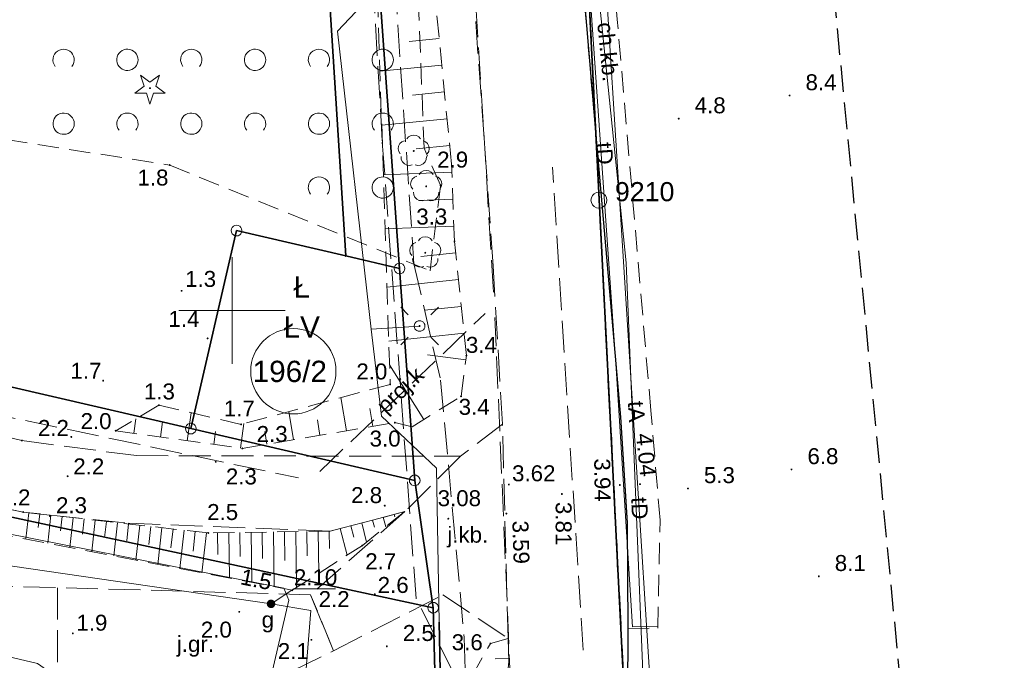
# Model space of a CAD drawing. Extents: x 5461355 to 5464904, y 5969481 to 5972975.
# Tile 14 of 40: x 5462440 to 5462486, y 5972084 to 5972114. Entities that reach past the tile are written whole.
import ezdxf
from ezdxf.enums import TextEntityAlignment as Align

# ---------------------------------------------------------------- set-up
doc = ezdxf.new("R2010")
doc.units = 0
for name, pattern in [('L_0_05', [1.75, 1.25, -0.5]), ('PRZER1-1', [1, 0.5, -0.5]), ('PRZER2-1', [1.5, 1, -0.5]), ('PRZER3-1', [2, 1.5, -0.5]), ('PRZER3-2', [2.5, 1.5, -1])]:
    doc.linetypes.add(name, pattern=pattern)
doc.layers.get('0').update_dxf_attribs({"linetype": 'CONTINUOUS'})
for name, color, linetype, lineweight in [('GEPPGD', 7, 'CONTINUOUS', 18), ('GESDZI', 7, 'CONTINUOUS', 18), ('GESDZI_O', 7, 'CONTINUOUS', 18), ('GESJOB', 7, 'CONTINUOUS', 35), ('GSLKRW', 7, 'CONTINUOUS', 25), ('GSPPPK', 7, 'CONTINUOUS', 18), ('GSPPPK_O', 7, 'CONTINUOUS', 18), ('GSPWPN', 7, 'CONTINUOUS', 13), ('GSPWPN_O', 7, 'CONTINUOUS', 13), ('GSPWPS', 7, 'CONTINUOUS', 13), ('GSPWPS_O', 7, 'CONTINUOUS', 13), ('GSSKOA', 7, 'CONTINUOUS', 18), ('GSSKOA_O', 7, 'CONTINUOUS', 18), ('GSSKOD', 7, 'CONTINUOUS', 18), ('GSSKOD_O', 7, 'CONTINUOUS', 18), ('GSSZAD', 7, 'CONTINUOUS', 18), ('GSSZSN', 7, 'CONTINUOUS', 18), ('GULLOB', 7, 'CONTINUOUS', 35), ('GUPELA', 7, 'CONTINUOUS', 18), ('GUPPRZ_O', 7, 'CONTINUOUS', 18), ('KRZYZE_2000', 230, 'CONTINUOUS', 18), ('ZAKRES', 3, 'L_0_05', 18)]:
    doc.layers.add(name, color=color, linetype=linetype, lineweight=lineweight)
for name, color, linetype, lineweight, true_color in [('GESKKL', 7, 'CONTINUOUS', 18, 0x24bc24), ('GESKKL_O', 7, 'CONTINUOUS', 18, 0x24bc24), ('GESUZY', 7, 'CONTINUOUS', 18, 0x008000), ('GESUZY_O', 7, 'CONTINUOUS', 18, 0x008000), ('GSPRDI', 7, 'CONTINUOUS', 18, 0x008000), ('GSPRDL', 7, 'CONTINUOUS', 18, 0x008000), ('GULEPR', 1, 'CONTINUOUS', 18, 0xff0000), ('GULGPR', 7, 'CONTINUOUS', 18, 0xbfbf00), ('GULKPR', 7, 'CONTINUOUS', 18, 0x803300), ('GULKPR_O', 7, 'CONTINUOUS', 18, 0x803300), ('GULTPR', 7, 'CONTINUOUS', 18, 0xff9100), ('GULTPR_O', 7, 'CONTINUOUS', 18, 0xff9100), ('GULWPR', 5, 'CONTINUOUS', 18, 0x0000ff), ('GUPGZA', 7, 'CONTINUOUS', 18, 0xbfbf00), ('GUPGZA_O', 7, 'CONTINUOUS', 18, 0xbfbf00)]:
    doc.layers.add(name, color=color, linetype=linetype, lineweight=lineweight, true_color=true_color)
doc.styles.add('Arial', font='arial.ttf')

# ---------------------------------------------------------------- blocks, each defined once
blk = doc.blocks.new('GSPPPK1')
at = {"color": 0}
blk.add_lwpolyline([(0, 0.875), (0, 0.375)], dxfattribs=at)
blk.add_lwpolyline([(0, 0.375), (0.115881, 0.356646), (0.220419, 0.303381), (0.303381, 0.220419), (0.356646, 0.115881), (0.375, 0), (0.356646, -0.115881), (0.303381, -0.220419), (0.220419, -0.303381), (0.115881, -0.356646), (0, -0.375), (-0.115881, -0.356646), (-0.220419, -0.303381), (-0.303381, -0.220419), (-0.356646, -0.115881), (-0.375, 0), (-0.356646, 0.115881), (-0.303381, 0.220419), (-0.220419, 0.303381), (-0.115881, 0.356646)], close=True, dxfattribs=at)
blk = doc.blocks.new('GEPPGD1_2')
blk.add_hatch(color=0).paths.add_polyline_path([(0, -0.045), (0.013906, -0.042798), (0.02645, -0.036406), (0.036406, -0.02645), (0.042798, -0.013906), (0.045, 0), (0.042798, 0.013906), (0.036406, 0.02645), (0.02645, 0.036406), (0.013906, 0.042798), (0, 0.045), (-0.013906, 0.042798), (-0.02645, 0.036406), (-0.036406, 0.02645), (-0.042798, 0.013906), (-0.045, 0), (-0.042798, -0.013906), (-0.036406, -0.02645), (-0.02645, -0.036406), (-0.013906, -0.042798)])
blk = doc.blocks.new('GSPRDL1')
blk.add_hatch(color=0).paths.add_polyline_path([(0, -0.045), (0.013906, -0.042798), (0.02645, -0.036406), (0.036406, -0.02645), (0.042798, -0.013906), (0.045, 0), (0.042798, 0.013906), (0.036406, 0.02645), (0.02645, 0.036406), (0.013906, 0.042798), (0, 0.045), (-0.013906, 0.042798), (-0.02645, 0.036406), (-0.036406, 0.02645), (-0.042798, 0.013906), (-0.045, 0), (-0.042798, -0.013906), (-0.036406, -0.02645), (-0.02645, -0.036406), (-0.013906, -0.042798)])
at = {"color": 0}
for points in [[(-0.635969, -0.134326), (-0.70458, -0.024001), (-0.731429, 0.103115), (-0.713292, 0.231763), (-0.652348, 0.346501), (-0.55591, 0.433559), (-0.435555, 0.482485)], [(-0.324277, 0.563333), (-0.240553, 0.662679), (-0.127956, 0.727494), (0, 0.75), (0.127956, 0.727494), (0.240553, 0.662679), (0.324277, 0.563333)], [(0.435555, 0.482485), (0.55591, 0.433559), (0.652348, 0.346501), (0.713292, 0.231763), (0.731429, 0.103115), (0.70458, -0.024001), (0.635969, -0.134326)], [(-0.068773, -0.646351), (-0.194901, -0.677512), (-0.324092, -0.663766), (-0.440839, -0.606763), (-0.531129, -0.513345), (-0.584125, -0.394725), (-0.593465, -0.265141)], [(0.593465, -0.265141), (0.584125, -0.394725), (0.531129, -0.513345), (0.440839, -0.606763), (0.324092, -0.663766), (0.194901, -0.677512), (0.068773, -0.646351)]]:
    blk.add_lwpolyline(points, dxfattribs=at)
blk = doc.blocks.new('GSPWPN1')
blk.add_hatch(color=0).paths.add_polyline_path([(-0.045, 0), (-0.043, -0.012), (-0.039, -0.022), (-0.032, -0.032), (-0.022, -0.039), (-0.012, -0.043), (0, -0.045), (0.012, -0.043), (0.022, -0.039), (0.032, -0.032), (0.039, -0.022), (0.043, -0.012), (0.045, 0), (0.043, 0.012), (0.039, 0.022), (0.032, 0.032), (0.022, 0.039), (0.012, 0.043), (0, 0.045), (-0.012, 0.043), (-0.022, 0.039), (-0.032, 0.032), (-0.039, 0.022), (-0.043, 0.012)])
blk = doc.blocks.new('GSPWPS1')
blk.add_hatch(color=0).paths.add_polyline_path([(-0.045, 0), (-0.043467, -0.011647), (-0.038971, -0.0225), (-0.03182, -0.03182), (-0.0225, -0.038971), (-0.011647, -0.043467), (0, -0.045), (0.011647, -0.043467), (0.0225, -0.038971), (0.03182, -0.03182), (0.038971, -0.0225), (0.043467, -0.011647), (0.045, 0), (0.043467, 0.011647), (0.038971, 0.0225), (0.03182, 0.03182), (0.0225, 0.038971), (0.011647, 0.043467), (0, 0.045), (-0.011647, 0.043467), (-0.0225, 0.038971), (-0.03182, 0.03182), (-0.038971, 0.0225), (-0.043467, 0.011647)])
blk = doc.blocks.new('GUPGZA1')
blk.add_hatch(color=0).paths.add_polyline_path([(-0.2, 0), (-0.193185, -0.051764), (-0.173205, -0.1), (-0.141421, -0.141421), (-0.1, -0.173205), (-0.051764, -0.193185), (0, -0.2), (0.051764, -0.193185), (0.1, -0.173205), (0.141421, -0.141421), (0.173205, -0.1), (0.193185, -0.051764), (0.2, 0), (0.193185, 0.051764), (0.173205, 0.1), (0.141421, 0.141421), (0.1, 0.173205), (0.051764, 0.193185), (0, 0.2), (-0.051764, 0.193185), (-0.1, 0.173205), (-0.141421, 0.141421), (-0.173205, 0.1), (-0.193185, 0.051764)])
blk = doc.blocks.new('GEPPGD1_1')
at = {"color": 0}
blk.add_lwpolyline([(0, 0.25), (0.077254, 0.237764), (0.146946, 0.202254), (0.202254, 0.146946), (0.237764, 0.077254), (0.25, 0), (0.237764, -0.077254), (0.202254, -0.146946), (0.146946, -0.202254), (0.077254, -0.237764), (0, -0.25), (-0.077254, -0.237764), (-0.146946, -0.202254), (-0.202254, -0.146946), (-0.237764, -0.077254), (-0.25, 0), (-0.237764, 0.077254), (-0.202254, 0.146946), (-0.146946, 0.202254), (-0.077254, 0.237764)], close=True, dxfattribs=at)
blk = doc.blocks.new('GSPRDI1')
blk.add_hatch(color=0).paths.add_polyline_path([(0, -0.045), (0.013906, -0.042798), (0.02645, -0.036406), (0.036406, -0.02645), (0.042798, -0.013906), (0.045, 0), (0.042798, 0.013906), (0.036406, 0.02645), (0.02645, 0.036406), (0.013906, 0.042798), (0, 0.045), (-0.013906, 0.042798), (-0.02645, 0.036406), (-0.036406, 0.02645), (-0.042798, 0.013906), (-0.045, 0), (-0.042798, -0.013906), (-0.036406, -0.02645), (-0.02645, -0.036406), (-0.013906, -0.042798)])
at = {"color": 0}
blk.add_lwpolyline([(0.272471, 0.088531), (0.713338, -0.231778), (0.168396, -0.231778), (0, -0.750048), (-0.168396, -0.231778), (-0.713338, -0.231778), (-0.272471, 0.088531), (-0.440867, 0.606801), (0, 0.286493), (0.440867, 0.606801)], close=True, dxfattribs=at)
blk = doc.blocks.new('GUPELA1')
at = {"color": 0}
blk.add_lwpolyline([(0, 0.25), (0.064705, 0.241481), (0.125, 0.216506), (0.176777, 0.176777), (0.216506, 0.125), (0.241481, 0.064705), (0.25, 0), (0.241481, -0.064705), (0.216506, -0.125), (0.176777, -0.176777), (0.125, -0.216506), (0.064705, -0.241481), (0, -0.25), (-0.064705, -0.241481), (-0.125, -0.216506), (-0.176777, -0.176777), (-0.216506, -0.125), (-0.241481, -0.064705), (-0.25, 0), (-0.241481, 0.064705), (-0.216506, 0.125), (-0.176777, 0.176777), (-0.125, 0.216506), (-0.064705, 0.241481)], close=True, dxfattribs=at)
blk = doc.blocks.new('GUPELA2')
blk.add_hatch(color=0).paths.add_polyline_path([(-0.001087, 0.044987), (0.011881, 0.043403), (0.021281, 0.03965), (0.030065, 0.033482), (0.038133, 0.023893), (0.043117, 0.012881), (0.044986, 0.001113), (0.044323, -0.007777), (0.040557, -0.019497), (0.033417, -0.030138), (0.024849, -0.037517), (0.013788, -0.042836), (0.002013, -0.044955), (-0.00982, -0.043916), (-0.020466, -0.040077), (-0.029541, -0.033946), (-0.036867, -0.025804), (-0.04187, -0.01649), (-0.04461, -0.005909), (-0.044532, 0.006476), (-0.041285, 0.017903), (-0.034764, 0.028574), (-0.024479, 0.03776), (-0.013449, 0.042943)])
at = {"color": 0}
for points in [[(-0.883883, 0.883883), (-0.53033, 0.53033)], [(0.883883, 0.883883), (0.53033, 0.53033)], [(-0.883883, -0.883883), (-0.53033, -0.53033)], [(0.883883, -0.883883), (0.53033, -0.53033)]]:
    blk.add_lwpolyline(points, dxfattribs=at)
blk = doc.blocks.new('GSSZAD1')
at = {"color": 0}
blk.add_lwpolyline([(0.5, 0), (0.490964, 0.094626), (0.464184, 0.185831), (0.420627, 0.27032), (0.361867, 0.34504), (0.290028, 0.407288), (0.207708, 0.454816), (0.117879, 0.485906), (0.023791, 0.499434), (-0.071157, 0.494911), (-0.163534, 0.4725), (-0.25, 0.433013), (-0.32743, 0.377875), (-0.393027, 0.309079), (-0.444418, 0.229113), (-0.479746, 0.140866), (-0.497736, 0.047528), (-0.497736, -0.047528), (-0.479746, -0.140866), (-0.444418, -0.229113), (-0.393027, -0.309079), (-0.32743, -0.377875), (-0.25, -0.433013), (-0.163534, -0.4725), (-0.071157, -0.494911), (0.023791, -0.499434), (0.117879, -0.485906), (0.207708, -0.454816), (0.290028, -0.407288), (0.361867, -0.34504), (0.420627, -0.27032), (0.464184, -0.185831), (0.490964, -0.094626)], close=True, dxfattribs=at)
blk = doc.blocks.new('GSSZAD2')
at = {"color": 0}
blk.add_lwpolyline([(-0.390312, -0.3125), (-0.445567, -0.226869), (-0.482312, -0.131814), (-0.49902, -0.031282), (-0.494998, 0.070549), (-0.470412, 0.169449), (-0.426283, 0.26131), (-0.364446, 0.342315), (-0.287468, 0.409099), (-0.198548, 0.458889), (-0.10138, 0.489614), (0, 0.5), (0.10138, 0.489614), (0.198548, 0.458889), (0.287468, 0.409099), (0.364446, 0.342315), (0.426283, 0.26131), (0.470412, 0.169449), (0.494998, 0.070549), (0.49902, -0.031282), (0.482312, -0.131814), (0.445567, -0.226869), (0.390312, -0.3125)], dxfattribs=at)

msp = doc.modelspace()

# ---------------------------------------------------------------- linework, layer by layer
at = {"layer": 'GESDZI', "color": 84, "linetype": 'Continuous', "lineweight": 35, "elevation": 10.22}
for points in [[(5462552.44, 5972302.79), (5462514.49, 5972273.68), (5462499.09, 5972259.82), (5462484.81, 5972241.37), (5462479.23, 5972234.17), (5462464.73, 5972209.82), (5462457.45, 5972184.44), (5462453.87, 5972157.77), (5462457.87, 5972101.97), (5462458.58, 5972092.02), (5462459.45, 5972086.04), (5462459.72, 5972075.93), (5462424.23, 5971963.77), (5462421.07, 5971953.77), (5462377.38, 5971905.1), (5462396.95, 5971904.43), (5462424.66, 5971940.41), (5462468.85, 5972073.61), (5462464.9, 5972151.67), (5462472.7, 5972196.07), (5462523.12, 5972259.37), (5462564.43, 5972288.11), (5462603.85, 5972292.22)], [(5462880.58, 5971864.41), (5462868.07, 5971903.66), (5462716.09, 5971917.91), (5462701.65, 5971919.26), (5462699.25, 5971919.55), (5462696.65, 5971919.73), (5462678.14, 5971921.53), (5462658.22, 5971923.38), (5462639.31, 5971925.14), (5462580.4, 5971930.64), (5462580.99, 5971970.63), (5462581.26, 5971988.63), (5462581.38, 5971996.63), (5462581.71, 5972019.24), (5462579.02, 5972070.41), (5462569.44, 5972241.64), (5462569.03, 5972275.5), (5462523.12, 5972259.37), (5462472.7, 5972196.07), (5462464.9, 5972151.67), (5462468.85, 5972073.61), (5462424.66, 5971940.41), (5462396.95, 5971904.43), (5462373.23, 5971712.32)]]:
    msp.add_lwpolyline(points, dxfattribs=at)
for points in [[(5462464.99, 5972231.39), (5462471.3, 5972227.41), (5462462.69, 5972210.08), (5462459.04, 5972200.82), (5462456.12, 5972191.3), (5462453.89, 5972181.3), (5462452.51, 5972171.14), (5462452.01, 5972160.32), (5462452.32, 5972150.13), (5462455.34, 5972102.56), (5462457.87, 5972101.97), (5462453.87, 5972157.77), (5462457.45, 5972184.44), (5462464.73, 5972209.82), (5462479.23, 5972234.17)], [(5462464.99, 5972231.39), (5462432.19, 5972224.99), (5462427.17, 5972199.15), (5462410.43, 5972168), (5462406.62, 5972160.9), (5462385.18, 5972097.94), (5462407.14, 5972103.91), (5462448.06, 5972094.45), (5462450.21, 5972103.75), (5462455.34, 5972102.56), (5462452.32, 5972150.13), (5462452.01, 5972160.32), (5462452.51, 5972171.14), (5462453.89, 5972181.3), (5462456.12, 5972191.3), (5462459.04, 5972200.82), (5462462.69, 5972210.08), (5462471.3, 5972227.41)], [(5462303.28, 5972123.26), (5462266.32, 5972135.66), (5462259.51, 5972137.76), (5462216.77, 5972150.92), (5462216.38, 5972148.42), (5462215.94, 5972145.66), (5462384.29, 5972091.36), (5462396.55, 5972094.77), (5462406.22, 5972097.48), (5462459.45, 5972086.04), (5462458.58, 5972092.02), (5462448.06, 5972094.45), (5462407.14, 5972103.91), (5462385.18, 5972097.94), (5462370.4, 5972101.86), (5462351.08, 5972106.99), (5462327.54, 5972115)], [(5462448.06, 5972094.45), (5462458.58, 5972092.02), (5462457.87, 5972101.97), (5462455.34, 5972102.56), (5462450.21, 5972103.75)], [(5462408.64, 5971941.45), (5462391.49, 5971924.46), (5462372.95, 5971927.1), (5462372.73, 5971927.18), (5462376.59, 5971963.95), (5462384.76, 5972022.39), (5462386.94, 5972024.7), (5462387.65, 5972027.92), (5462406.22, 5972097.48), (5462459.45, 5972086.04), (5462459.72, 5972075.93), (5462424.23, 5971963.77), (5462419.1, 5971954.48)]]:
    msp.add_lwpolyline(points, close=True, dxfattribs=at)
at = {"layer": 'GESDZI_O', "color": 84, "linetype": 'Continuous', "lineweight": 0}
msp.add_circle((5462452.878, 5972097.145), 2.003, dxfattribs=at)
at = {"layer": 'GESJOB', "color": 252, "linetype": 'PRZER3-2', "lineweight": 35}
msp.add_lwpolyline([(5462639.31, 5971925.14), (5462580.4, 5971930.64), (5462580.99, 5971970.63), (5462581.26, 5971988.63), (5462581.38, 5971996.63), (5462581.71, 5972019.24), (5462579.02, 5972070.41), (5462569.44, 5972241.64), (5462569.03, 5972275.5), (5462523.12, 5972259.37), (5462472.7, 5972196.07), (5462464.9, 5972151.67), (5462468.85, 5972073.61), (5462424.66, 5971940.41), (5462396.95, 5971904.43), (5462377.38, 5971905.1), (5462365.9, 5971909.32), (5462357.69, 5971912.33), (5462357.51, 5971912.55), (5462260.21, 5971948.8), (5462223.9, 5971961.75), (5462200.87, 5971970.54), (5461925.3, 5971896.94)], dxfattribs=at)
msp.add_lwpolyline([(5462639.31, 5971925.14), (5462580.4, 5971930.64), (5462580.99, 5971970.63), (5462581.26, 5971988.63), (5462581.38, 5971996.63), (5462581.71, 5972019.24), (5462579.02, 5972070.41), (5462569.44, 5972241.64), (5462569.03, 5972275.5), (5462523.12, 5972259.37), (5462472.7, 5972196.07), (5462464.9, 5972151.67), (5462468.85, 5972073.61), (5462424.66, 5971940.41), (5462396.95, 5971904.43), (5462377.38, 5971905.1), (5462365.9, 5971909.32), (5462357.69, 5971912.33), (5462357.51, 5971912.55), (5462260.21, 5971948.8), (5462223.9, 5971961.75), (5462200.87, 5971970.54), (5461925.3, 5971896.94)], dxfattribs=at)
at = {"layer": 'GESKKL', "color": 252, "linetype": 'PRZER3-1', "lineweight": 18}
for points in [[(5462442.57, 5972180.36), (5462439.37, 5972171.46), (5462420.949, 5972100.717), (5462458.58, 5972092.02), (5462457.87, 5972101.97), (5462455.34, 5972102.56), (5462452.32, 5972150.13), (5462452.01, 5972160.32), (5462452.51, 5972171.14), (5462453.786, 5972180.532)], [(5462416.13, 5972003.44), (5462440.58, 5972081.66), (5462449.05, 5972079.02), (5462454.57, 5972077.19), (5462459.22, 5972075.69), (5462459.606, 5972075.568), (5462459.72, 5972075.93), (5462459.45, 5972086.04), (5462411.29, 5972096.39), (5462406.1, 5972074.48), (5462394.361, 5972030.01), (5462400.905, 5972029.088), (5462397.449, 5972007.541)]]:
    msp.add_lwpolyline(points, close=True, dxfattribs=at)
at = {"layer": 'GESUZY', "color": 252, "linetype": 'PRZER1-1', "lineweight": 18}
for points in [[(5462552.44, 5972302.79), (5462514.49, 5972273.68), (5462499.09, 5972259.82), (5462484.81, 5972241.37), (5462479.23, 5972234.17), (5462464.73, 5972209.82), (5462457.45, 5972184.44), (5462453.87, 5972157.77), (5462457.87, 5972101.97), (5462458.58, 5972092.02), (5462459.45, 5972086.04), (5462459.72, 5972075.93), (5462459.606, 5972075.568), (5462421.07, 5971953.77), (5462377.38, 5971905.1), (5462396.95, 5971904.43), (5462424.66, 5971940.41), (5462468.85, 5972073.61), (5462464.9, 5972151.67), (5462472.7, 5972196.07), (5462523.12, 5972259.37), (5462564.43, 5972288.11), (5462603.85, 5972292.22)], [(5462639.31, 5971925.14), (5462580.4, 5971930.64), (5462580.99, 5971970.63), (5462581.26, 5971988.63), (5462581.38, 5971996.63), (5462581.658, 5972015.66), (5462581.71, 5972019.24), (5462579.02, 5972070.41), (5462575.8, 5972127.97), (5462573.873, 5972162.41), (5462571.197, 5972210.24), (5462570.072, 5972230.35), (5462569.44, 5972241.64), (5462569.03, 5972275.5), (5462523.12, 5972259.37), (5462472.7, 5972196.07), (5462464.9, 5972151.67), (5462468.85, 5972073.61), (5462424.66, 5971940.41), (5462396.95, 5971904.43), (5462373.23, 5971712.32)]]:
    msp.add_lwpolyline(points, dxfattribs=at)
for points in [[(5462464.99, 5972231.39), (5462471.3, 5972227.41), (5462462.69, 5972210.08), (5462459.04, 5972200.82), (5462456.12, 5972191.3), (5462453.89, 5972181.3), (5462453.786, 5972180.532), (5462452.51, 5972171.14), (5462452.01, 5972160.32), (5462452.32, 5972150.13), (5462455.34, 5972102.56), (5462457.87, 5972101.97), (5462453.87, 5972157.77), (5462457.45, 5972184.44), (5462464.73, 5972209.82), (5462479.23, 5972234.17)], [(5462442.57, 5972180.36), (5462439.37, 5972171.46), (5462420.949, 5972100.717), (5462458.58, 5972092.02), (5462457.87, 5972101.97), (5462455.34, 5972102.56), (5462452.32, 5972150.13), (5462452.01, 5972160.32), (5462452.51, 5972171.14), (5462453.786, 5972180.532)], [(5462458.58, 5972092.02), (5462420.949, 5972100.717), (5462419.81, 5972100.981), (5462407.14, 5972103.91), (5462385.18, 5972097.94), (5462351.08, 5972106.99), (5462327.54, 5972115), (5462303.28, 5972123.26), (5462266.32, 5972135.66), (5462216.77, 5972150.92), (5462216.38, 5972148.42), (5462215.94, 5972145.66), (5462384.29, 5972091.36), (5462396.55, 5972094.77), (5462406.22, 5972097.48), (5462411.29, 5972096.39), (5462459.45, 5972086.04)], [(5462416.13, 5972003.44), (5462440.58, 5972081.66), (5462449.05, 5972079.02), (5462454.57, 5972077.19), (5462459.22, 5972075.69), (5462459.606, 5972075.568), (5462459.72, 5972075.93), (5462459.45, 5972086.04), (5462411.29, 5972096.39), (5462406.1, 5972074.48), (5462394.361, 5972030.01), (5462400.905, 5972029.088), (5462397.449, 5972007.541)]]:
    msp.add_lwpolyline(points, close=True, dxfattribs=at)
at = {"layer": 'GSLKRW', "color": 252, "linetype": 'Continuous', "lineweight": 25}
for points in [[(5462486.81, 5972229.06), (5462482.96, 5972223.28), (5462480.8, 5972219.89), (5462478.86, 5972216.4), (5462475.4, 5972209.17), (5462472.22, 5972201.73), (5462470.86, 5972198.1), (5462469.1, 5972193.1), (5462467.88, 5972188.52), (5462466.68, 5972183.42), (5462465.41, 5972176.84), (5462464.54, 5972170.6), (5462463.92, 5972163.79), (5462463.79, 5972158.91), (5462463.76, 5972152.82), (5462464.05, 5972146.91), (5462464.76, 5972135.83), (5462466.65, 5972113.39), (5462467.08, 5972108.4)], [(5462467.08, 5972108.4), (5462468.26, 5972094.99), (5462468.57, 5972090.03), (5462468.6, 5972085.06), (5462468.58, 5972081.95), (5462468.47, 5972080.95)]]:
    msp.add_lwpolyline(points, dxfattribs=at)
at = {"layer": 'GSSKOA', "color": 252, "linetype": 'PRZER3-1', "lineweight": 18}
for points in [[(5462449.09, 5972025.91), (5462453.77, 5972041.3), (5462458.09, 5972055.99), (5462460.22, 5972063.59), (5462461.98, 5972072.12), (5462462.46, 5972077.58), (5462463, 5972083.51), (5462462.97, 5972084.6), (5462462.7, 5972094.66), (5462462.27, 5972102.1), (5462461.15, 5972117.73), (5462459.42, 5972135.73), (5462458.48, 5972151.69), (5462458.26, 5972160.84), (5462458.91, 5972169.69), (5462460.4, 5972180.4)], [(5462465.41, 5972176.84), (5462464.54, 5972170.6), (5462463.92, 5972163.79), (5462463.79, 5972158.91), (5462463.76, 5972152.82), (5462464.05, 5972146.91), (5462464.76, 5972135.83), (5462466.65, 5972113.39), (5462467.08, 5972108.4), (5462468.26, 5972094.99), (5462468.57, 5972090.03), (5462468.6, 5972085.06), (5462468.58, 5972081.95), (5462468.47, 5972080.95), (5462467.67, 5972073.38), (5462466.19, 5972065.85), (5462466.02, 5972065.12), (5462430.22, 5971957.16)], [(5462406.05, 5972103.85), (5462437.52, 5972094.51), (5462440.12, 5972093.89), (5462445.5, 5972093.18), (5462460.74, 5972093.15), (5462458.11, 5972090.55)], [(5462407.37, 5972097.5), (5462410.95, 5972098.33), (5462410.13, 5972092.85), (5462411.86, 5972090.21), (5462436.2, 5972087.13), (5462441.793, 5972086.98), (5462441.798, 5972083.17), (5462435.7, 5972083.16)], [(5462458.11, 5972090.55), (5462454.61, 5972089.64), (5462444.96, 5972090.02), (5462440.18, 5972090.53), (5462436.5, 5972091.31), (5462428.22, 5972093.29), (5462419.71, 5972096.24), (5462410.95, 5972098.33)]]:
    msp.add_lwpolyline(points, dxfattribs=at)
for points in [[(5462468.47, 5972080.95), (5462468.58, 5972081.95), (5462468.6, 5972085.06), (5462468.57, 5972090.03), (5462468.26, 5972094.99), (5462467.08, 5972108.4)], [(5462454.76, 5972084.02), (5462459.9, 5972086.64), (5462462.97, 5972084.6), (5462462.7, 5972094.66), (5462460.74, 5972093.15), (5462458.11, 5972090.55), (5462453.69, 5972086.65)], [(5462441.796, 5972083.17), (5462449.25, 5972081.304), (5462454.76, 5972084.02), (5462453.69, 5972086.65), (5462441.789, 5972086.98)]]:
    msp.add_lwpolyline(points, close=True, dxfattribs=at)
at = {"layer": 'GSSKOD', "color": 252, "linetype": 'PRZER2-1', "lineweight": 18}
msp.add_lwpolyline([(5462466.97, 5972176.94), (5462465.81, 5972169.4), (5462465.37, 5972163.98), (5462465.22, 5972158.57), (5462465.21, 5972153.42), (5462464.9, 5972151.67), (5462467.08, 5972108.4), (5462466.65, 5972113.39), (5462464.76, 5972135.83), (5462464.05, 5972146.91), (5462463.76, 5972152.82), (5462463.79, 5972158.91), (5462463.92, 5972163.79), (5462464.54, 5972170.6), (5462465.41, 5972176.84)], dxfattribs=at)
msp.add_lwpolyline([(5462468.6, 5972085.06), (5462470.01, 5972085.08), (5462470.11, 5972090.15), (5462469.68, 5972095.3), (5462468.1, 5972113.66), (5462466.26, 5972135.39), (5462465.46, 5972147), (5462465.21, 5972153.42), (5462464.9, 5972151.67), (5462467.08, 5972108.4), (5462468.26, 5972094.99), (5462468.57, 5972090.03)], close=True, dxfattribs=at)
at = {"layer": 'GSSZAD', "color": 252, "linetype": 'PRZER2-1', "lineweight": 18}
msp.add_lwpolyline([(5462457.068, 5972145.976), (5462456.663, 5972158.117), (5462458.551, 5972180.874), (5462461.826, 5972196.045), (5462470.007, 5972215.604), (5462467.216, 5972221.115), (5462442.851, 5972195.417), (5462426.361, 5972163.844), (5462420.603, 5972145.229), (5462414.153, 5972107.869), (5462429.004, 5972109.634), (5462447.067, 5972106.831), (5462459.302, 5972101.863), (5462459.793, 5972105.878), (5462459.021, 5972107.622), (5462458.667, 5972116.741), (5462458.285, 5972128.025)], close=True, dxfattribs=at)
at = {"layer": 'GSSZSN', "color": 252, "linetype": 'PRZER2-1', "lineweight": 18}
msp.add_lwpolyline([(5462458.71, 5972190.01), (5462454.048, 5972159.947), (5462453.911, 5972148.973), (5462456.29, 5972131.26), (5462457.43, 5972096.53), (5462450.42, 5972094.65), (5462446.56, 5972095.55), (5462444.53, 5972094.35), (5462450.48, 5972093.52), (5462457.65, 5972094.73), (5462458.459, 5972094.529), (5462460.76, 5972095.97), (5462461.01, 5972097.88), (5462460.45, 5972103.24), (5462460.311, 5972106.871), (5462459.23, 5972117.88), (5462459.55, 5972120.9), (5462458.76, 5972127.77), (5462457.72, 5972148.31), (5462456.92, 5972153.96), (5462457.65, 5972165.41), (5462458.7, 5972176.99)], dxfattribs=at)
at = {"layer": 'GSSZSN', "color": 252, "linetype": 'Continuous', "lineweight": 18}
for points in [[(5462459.731, 5972112.778), (5462458.318, 5972112.639)], [(5462459.855, 5972111.521), (5462456.947, 5972111.235)], [(5462459.978, 5972110.263), (5462458.484, 5972110.116)], [(5462460.102, 5972109.006), (5462457.03, 5972108.704)], [(5462460.225, 5972107.748), (5462458.649, 5972107.593)], [(5462460.326, 5972106.489), (5462457.107, 5972106.367)], [(5462460.374, 5972105.227), (5462458.761, 5972105.165)], [(5462460.422, 5972103.964), (5462457.19, 5972103.841)], [(5462460.506, 5972102.704), (5462458.872, 5972102.534)], [(5462460.637, 5972101.448), (5462457.28, 5972101.097)], [(5462460.769, 5972100.191), (5462459.045, 5972100.011)], [(5462460.9, 5972098.934), (5462457.363, 5972098.565)], [(5462460.984, 5972097.678), (5462459.18, 5972097.914)], [(5462459.008, 5972094.873), (5462457.4, 5972097.44)], [(5462455.373, 5972094.346), (5462455.109, 5972095.908)], [(5462447.887, 5972093.882), (5462448.07, 5972095.198)], [(5462452.881, 5972093.925), (5462452.658, 5972095.25)], [(5462456.619, 5972094.556), (5462456.477, 5972095.396)], [(5462445.384, 5972094.231), (5462445.479, 5972094.911)], [(5462446.635, 5972094.056), (5462446.735, 5972094.771)], [(5462450.389, 5972093.533), (5462450.55, 5972094.685)], [(5462454.127, 5972094.135), (5462454.005, 5972094.857)], [(5462449.138, 5972093.707), (5462449.222, 5972094.309)], [(5462451.636, 5972093.715), (5462451.534, 5972094.318)], [(5462440.441, 5972090.501), (5462440.302, 5972089.27)], [(5462440.962, 5972090.442), (5462440.891, 5972089.806)], [(5462457.613, 5972090.421), (5462457.642, 5972090.31)], [(5462441.484, 5972090.383), (5462441.336, 5972089.071)], [(5462442.006, 5972090.324), (5462441.93, 5972089.648)], [(5462442.528, 5972090.266), (5462442.371, 5972088.872)], [(5462443.049, 5972090.207), (5462442.968, 5972089.489)], [(5462443.571, 5972090.148), (5462443.405, 5972088.672)], [(5462444.093, 5972090.089), (5462444.007, 5972089.331)], [(5462444.615, 5972090.03), (5462444.439, 5972088.473)], [(5462445.136, 5972089.972), (5462445.046, 5972089.173)], [(5462456.089, 5972090.025), (5462456.323, 5972089.123)], [(5462456.597, 5972090.157), (5462456.685, 5972089.819)], [(5462457.105, 5972090.289), (5462457.222, 5972089.84)], [(5462445.658, 5972089.913), (5462445.473, 5972088.274)], [(5462446.18, 5972089.854), (5462446.085, 5972089.014)], [(5462446.702, 5972089.795), (5462446.508, 5972088.075)], [(5462447.223, 5972089.737), (5462447.124, 5972088.856)], [(5462447.745, 5972089.678), (5462447.542, 5972087.876)], [(5462448.267, 5972089.619), (5462448.163, 5972088.698)], [(5462448.789, 5972089.56), (5462448.576, 5972087.677)], [(5462449.313, 5972089.557), (5462449.329, 5972088.543)], [(5462449.838, 5972089.565), (5462449.872, 5972087.428)], [(5462450.363, 5972089.573), (5462450.381, 5972088.45)], [(5462450.888, 5972089.582), (5462450.925, 5972087.225)], [(5462451.413, 5972089.59), (5462451.432, 5972088.357)], [(5462451.938, 5972089.598), (5462451.978, 5972087.022)], [(5462452.463, 5972089.606), (5462452.484, 5972088.263)], [(5462452.988, 5972089.615), (5462453.029, 5972086.993)], [(5462453.513, 5972089.623), (5462453.531, 5972088.473)], [(5462454.038, 5972089.631), (5462454.069, 5972087.655)], [(5462454.563, 5972089.639), (5462454.576, 5972088.812)], [(5462455.073, 5972089.76), (5462455.4, 5972088.502)], [(5462455.581, 5972089.892), (5462455.723, 5972089.345)], [(5462462.996, 5972083.66), (5462462.358, 5972083.642)]]:
    msp.add_lwpolyline(points, dxfattribs=at)
at = {"layer": 'GSSZSN', "color": 252, "linetype": 'PRZER2-1', "lineweight": 18}
for points in [[(5462458.11, 5972090.55), (5462454.61, 5972089.64), (5462448.88, 5972089.55), (5462440.18, 5972090.53), (5462436.5, 5972091.31), (5462411.41, 5972095.05), (5462424.11, 5972092.6), (5462438.69, 5972089.58), (5462452.82, 5972086.86), (5462456.12, 5972088.96)], [(5462462.97, 5972084.6), (5462463, 5972083.51), (5462462.46, 5972077.58), (5462460.92, 5972072.2), (5462459.89, 5972073.19), (5462460.5, 5972075.15), (5462458.41, 5972076.73), (5462459.77, 5972080.21), (5462462.14, 5972084.36)]]:
    msp.add_lwpolyline(points, close=True, dxfattribs=at)
at = {"layer": 'GULEPR', "color": 1, "linetype": 'PRZER3-1', "lineweight": 18, "true_color": 0xff0000, "elevation": 10.14}
msp.add_lwpolyline([(5462443.367, 5972020.596), (5462452.3, 5972048.643), (5462457.629, 5972065.231), (5462459.565, 5972071.328), (5462460.374, 5972075.531), (5462460.374, 5972079.211), (5462460.45, 5972082.879), (5462458.647, 5972086.464), (5462457.054, 5972107.973), (5462455.293, 5972137.907), (5462453.94, 5972156.345), (5462454.373, 5972167.626), (5462455.534, 5972178.575), (5462457.895, 5972189.661), (5462460.053, 5972196.993), (5462459.361, 5972198.326), (5462461.87, 5972205.551), (5462469.133, 5972221.104), (5462472.009, 5972224.524), (5462473.402, 5972223.756), (5462481.312, 5972234.779), (5462486.343, 5972242.471)], dxfattribs=at)
msp.add_lwpolyline([(5462443.367, 5972020.596), (5462452.3, 5972048.643), (5462457.629, 5972065.231), (5462459.565, 5972071.328), (5462460.374, 5972075.531), (5462460.374, 5972079.211), (5462460.45, 5972082.879), (5462458.647, 5972086.464), (5462457.054, 5972107.973), (5462455.293, 5972137.907), (5462453.94, 5972156.345), (5462454.373, 5972167.626), (5462455.534, 5972178.575), (5462457.895, 5972189.661), (5462460.053, 5972196.993), (5462459.361, 5972198.326), (5462461.87, 5972205.551), (5462469.133, 5972221.104), (5462472.009, 5972224.524), (5462473.402, 5972223.756), (5462481.312, 5972234.779), (5462486.343, 5972242.471)], dxfattribs=at)
at = {"layer": 'GULEPR', "color": 1, "linetype": 'Continuous', "lineweight": 18, "true_color": 0xff0000, "elevation": 10.14}
for points in [[(5462447.61, 5972067.23), (5462449.86, 5972074.8), (5462450.8, 5972078.38), (5462452.66, 5972086.39), (5462452.43, 5972086.95), (5462443.54, 5972088.71), (5462431.87, 5972091.01), (5462427.51, 5972091.8), (5462425.33, 5972092.12), (5462421.41, 5972093.25), (5462414.45, 5972094.91), (5462413.99, 5972096.63), (5462409.52, 5972097.41), (5462408.98, 5972097.99), (5462411.91, 5972113.57), (5462413.93, 5972123.19), (5462414.53, 5972127.58), (5462415.3, 5972135.36), (5462415.98, 5972143.88), (5462418.34, 5972154.99), (5462419.39, 5972158.59), (5462423.86, 5972169.75), (5462433.79, 5972194.16)], [(5462447.61, 5972067.23), (5462449.86, 5972074.8), (5462450.8, 5972078.38), (5462452.66, 5972086.39), (5462452.43, 5972086.95), (5462443.54, 5972088.71), (5462431.87, 5972091.01), (5462427.51, 5972091.8), (5462425.33, 5972092.12), (5462421.41, 5972093.25), (5462414.45, 5972094.91), (5462413.99, 5972096.63), (5462409.52, 5972097.41), (5462408.98, 5972097.99), (5462411.91, 5972113.57), (5462413.93, 5972123.19), (5462414.53, 5972127.58), (5462415.3, 5972135.36), (5462415.98, 5972143.88), (5462418.34, 5972154.99), (5462419.39, 5972158.59), (5462423.86, 5972169.75), (5462433.79, 5972194.16)], [(5462456.53, 5972099.12), (5462454.95, 5972113.12), (5462457.24, 5972115.55), (5462456.97, 5972120.39), (5462456.21, 5972130.83), (5462456.83, 5972131.41), (5462456.13, 5972131.85), (5462454.23, 5972155.01), (5462453.01, 5972156.3)], [(5462456.53, 5972099.12), (5462454.95, 5972113.12), (5462457.24, 5972115.55), (5462456.97, 5972120.39), (5462456.21, 5972130.83), (5462456.83, 5972131.41), (5462456.13, 5972131.85), (5462454.23, 5972155.01), (5462453.01, 5972156.3)], [(5462456.53, 5972099.12), (5462458.81, 5972099.27)], [(5462456.53, 5972099.12), (5462458.81, 5972099.27)], [(5462442.61, 5972020.05), (5462447.58, 5972036.4), (5462448.58, 5972036.98), (5462448.14, 5972037.93), (5462452.68, 5972052.13), (5462457.81, 5972067.47), (5462459.94, 5972075.57), (5462459.73, 5972085.36), (5462459.61, 5972092.6), (5462457.02, 5972095.03), (5462456.53, 5972099.12)], [(5462442.61, 5972020.05), (5462447.58, 5972036.4), (5462448.58, 5972036.98), (5462448.14, 5972037.93), (5462452.68, 5972052.13), (5462457.81, 5972067.47), (5462459.94, 5972075.57), (5462459.73, 5972085.36), (5462459.61, 5972092.6), (5462457.02, 5972095.03), (5462456.53, 5972099.12)], [(5462445.553, 5972080.11), (5462440.856, 5972083.417), (5462404.965, 5972091.882), (5462404.995, 5972095.796), (5462405.499, 5972097.457), (5462405.829, 5972097.929), (5462406.235, 5972098.017), (5462406.522, 5972097.415)], [(5462445.553, 5972080.11), (5462440.856, 5972083.417), (5462404.965, 5972091.882), (5462404.995, 5972095.796), (5462405.499, 5972097.457), (5462405.829, 5972097.929), (5462406.235, 5972098.017), (5462406.522, 5972097.415)]]:
    msp.add_lwpolyline(points, dxfattribs=at)
at = {"layer": 'GULGPR', "color": 52, "linetype": 'Continuous', "lineweight": 18, "true_color": 0xbfbf00, "elevation": 10.14}
msp.add_lwpolyline([(5462436.43, 5972088.46), (5462451.83, 5972086.22), (5462453.7, 5972085.9), (5462453.39, 5972082.01)], dxfattribs=at)
at = {"layer": 'GULKPR', "linetype": 'PRZER3-1', "lineweight": 18}
for points in [[(5462462.288, 5972100.866), (5462458.698, 5972158.775)], [(5462466.495, 5972084.048), (5462465.056, 5972106.738)], [(5462408.977, 5972101.411), (5462453.126, 5972092.132)], [(5462408.977, 5972101.411), (5462453.126, 5972092.132)], [(5462454.126, 5972092.443), (5462461.888, 5972099.858)], [(5462463.516, 5972072.354), (5462462.352, 5972099.668)]]:
    msp.add_lwpolyline(points, dxfattribs=at)
at = {"layer": 'GULLOB', "color": 1, "linetype": 'Continuous', "lineweight": 35, "true_color": 0xff0000, "elevation": 10.12}
msp.add_lwpolyline([(5462459.73, 5972085.36), (5462459.94, 5972075.57)], dxfattribs=at)
at = {"layer": 'GULTPR', "color": 30, "linetype": 'Continuous', "lineweight": 18, "true_color": 0xff9100, "elevation": 10.14}
for points in [[(5462466.309, 5972123.816), (5462467.63, 5972114.42), (5462470.049, 5972076.065), (5462470.08, 5972075.57)], [(5462466.309, 5972123.816), (5462467.63, 5972114.42), (5462470.049, 5972076.065), (5462470.08, 5972075.57)], [(5462466.83, 5972118.75), (5462468.52, 5972102.236), (5462469.451, 5972079.173), (5462468.732, 5972075.934)], [(5462466.83, 5972118.75), (5462468.52, 5972102.236), (5462469.451, 5972079.173), (5462468.732, 5972075.934)], [(5462466.619, 5972117.691), (5462468.069, 5972097.036), (5462468.812, 5972085.148), (5462470.009, 5972085.161)], [(5462466.619, 5972117.691), (5462468.069, 5972097.036), (5462468.812, 5972085.148), (5462470.009, 5972085.161)]]:
    msp.add_lwpolyline(points, dxfattribs=at)
at = {"layer": 'GULWPR', "color": 5, "linetype": 'PRZER3-1', "lineweight": 18, "true_color": 0x0000ff, "elevation": 10.14}
msp.add_lwpolyline([(5462558.069, 5972299.308), (5462540.383, 5972289.778), (5462532.787, 5972284.385), (5462516.827, 5972270.077), (5462495.218, 5972249.749), (5462486.817, 5972241.469), (5462470.899, 5972218.569), (5462465.333, 5972207.57), (5462456.754, 5972177.398), (5462455.253, 5972162.811), (5462455.081, 5972153.324), (5462458.544, 5972102.197), (5462459.8, 5972096.73), (5462460.909, 5972084.632), (5462461.125, 5972076.235), (5462460.269, 5972071.152), (5462456.465, 5972059.054), (5462444.83, 5972022.889)], dxfattribs=at)
at = {"layer": 'GUPPRZ_O', "color": 52, "linetype": 'Continuous', "lineweight": 13, "true_color": 0xbfbf00, "elevation": 10.8, "flags": 128}
msp.add_lwpolyline([(5462451.83, 5972086.22), (5462452.904, 5972086.921), (5462454.864, 5972086.921)], dxfattribs=at)
at = {"layer": 'KRZYZE_2000', "color": 252, "lineweight": 18, "flags": 128}
for points in [[(5462450, 5972097.5), (5462450, 5972102.5)], [(5462447.5, 5972100), (5462452.5, 5972100)]]:
    msp.add_lwpolyline(points, dxfattribs=at)
at = {"layer": 'ZAKRES', "lineweight": 30, "flags": 128}
msp.add_lwpolyline([(5462543.8, 5972311.19), (5462511.46, 5972288.78), (5462481.09, 5972259.6), (5462422.01, 5972247.35), (5462418.13, 5972209.64), (5462389.82, 5972163.08), (5462367.15, 5972078.93), (5462475.94, 5972049.63), (5462481.47, 5972081.94), (5462475.95, 5972139.11), (5462481.03, 5972188.17), (5462517.69, 5972229.73), (5462568.77, 5972278.32)], close=True, dxfattribs=at)

# ---------------------------------------------------------------- block references
at = {"layer": 'GEPPGD', "color": 252, "linetype": 'Continuous', "lineweight": 18}
for name, p in [('GEPPGD1_1', (5462450.21, 5972103.75, 10.24)), ('GEPPGD1_2', (5462455.34, 5972102.56, 10.24)), ('GEPPGD1_1', (5462457.87, 5972101.97, 10.24)), ('GEPPGD1_1', (5462448.06, 5972094.45, 10.24)), ('GEPPGD1_1', (5462458.58, 5972092.02, 10.24)), ('GEPPGD1_1', (5462459.45, 5972086.04, 10.24))]:
    msp.add_blockref(name, p, dxfattribs=at)
at = {"layer": 'GSPPPK', "color": 252, "linetype": 'Continuous', "lineweight": 18}
msp.add_blockref('GSPPPK1', (5462467.24, 5972105.18, 10.36), dxfattribs=at)
at = {"layer": 'GSPRDI', "color": 252, "linetype": 'Continuous', "lineweight": 18}
msp.add_blockref('GSPRDI1', (5462446.14, 5972110.439, 10.12), dxfattribs=at)
at = {"layer": 'GSPRDL', "color": 252, "linetype": 'Continuous', "lineweight": 18}
for p in [(5462458.536, 5972107.491, 10.12), (5462459.121, 5972105.827, 10.12), (5462459.076, 5972102.71, 10.12)]:
    msp.add_blockref('GSPRDL1', p, dxfattribs=at)
at = {"layer": 'GSPWPN', "color": 252, "linetype": 'Continuous', "lineweight": 13}
for p in [(5462476.197, 5972110.095, 10.08), (5462470.989, 5972109.01, 10.08), (5462447.067, 5972106.831, 10.08), (5462459.793, 5972105.878, 10.08), (5462460.45, 5972103.24, 10.08), (5462447.624, 5972100.922, 10.08), (5462448.85, 5972098.69, 10.08), (5462461.01, 5972097.88, 10.08), (5462443.94, 5972096.704, 10.08), (5462457.43, 5972096.53, 10.08), (5462460.76, 5972095.97, 10.08), (5462446.56, 5972095.55, 10.08), (5462450.42, 5972094.65, 10.08), (5462457.65, 5972094.73, 10.08), (5462444.53, 5972094.35, 10.08), (5462440.12, 5972093.89, 10.08), (5462442.442, 5972094.061, 10.08), (5462450.48, 5972093.52, 10.08), (5462449.23, 5972092.89, 10.08), (5462476.288, 5972092.532, 10.08), (5462442.27, 5972092.214, 10.08), (5462471.423, 5972091.64, 10.08), (5462457.173, 5972090.831, 10.08), (5462440.18, 5972090.53, 10.08), (5462441.439, 5972090.346, 10.08), (5462448.88, 5972089.55, 10.08), (5462456.12, 5972088.96, 10.08), (5462477.572, 5972087.513, 10.08), (5462452.82, 5972086.86, 10.08), (5462456.705, 5972086.673, 10.08), (5462450.334, 5972085.847, 10.08), (5462442.514, 5972084.831, 10.08), (5462453.727, 5972084.53, 10.08), (5462462.14, 5972084.36, 10.08), (5462457.273, 5972084.226, 10.08)]:
    msp.add_blockref('GSPWPN1', p, dxfattribs=at)
at = {"layer": 'GSPWPS', "color": 252, "linetype": 'Continuous', "lineweight": 13}
for p in [(5462463.006, 5972091.824, 10.08), (5462468.22, 5972091.8, 10.08), (5462469.17, 5972091.84, 10.08), (5462465.5, 5972091.38, 10.08), (5462462.89, 5972090.46, 10.08), (5462460.16, 5972090.22, 10.08)]:
    msp.add_blockref('GSPWPS1', p, dxfattribs=at)
at = {"layer": 'GSSZAD', "color": 252, "linetype": 'Continuous', "lineweight": 18}
for name, p in [('GSSZAD2', (5462442.08, 5972111.773, 10.1)), ('GSSZAD1', (5462445.08, 5972111.773, 10.1)), ('GSSZAD2', (5462448.08, 5972111.773, 10.1)), ('GSSZAD1', (5462451.08, 5972111.773, 10.1)), ('GSSZAD2', (5462454.08, 5972111.773, 10.1)), ('GSSZAD1', (5462457.08, 5972111.773, 10.1)), ('GSSZAD1', (5462442.08, 5972108.773, 10.1)), ('GSSZAD2', (5462445.08, 5972108.773, 10.1)), ('GSSZAD1', (5462448.08, 5972108.773, 10.1)), ('GSSZAD2', (5462451.08, 5972108.773, 10.1)), ('GSSZAD1', (5462454.08, 5972108.773, 10.1)), ('GSSZAD2', (5462457.08, 5972108.773, 10.1)), ('GSSZAD2', (5462454.08, 5972105.773, 10.1)), ('GSSZAD1', (5462457.08, 5972105.773, 10.1))]:
    msp.add_blockref(name, p, dxfattribs=at)
at = {"layer": 'GUPELA', "color": 252, "linetype": 'Continuous', "lineweight": 18}
for name in ['GUPELA2', 'GUPELA1']:
    msp.add_blockref(name, (5462458.81, 5972099.27, 10.16), dxfattribs=at)
at = {"layer": 'GUPGZA', "color": 52, "linetype": 'Continuous', "lineweight": 18, "true_color": 0xbfbf00, "rotation": 170.9089039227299}
msp.add_blockref('GUPGZA1', (5462451.83, 5972086.22, 10.16), dxfattribs=at)

# ---------------------------------------------------------------- texts
at = {"layer": 'GESDZI_O', "color": 84, "linetype": 'Continuous', "lineweight": 0, "style": 'Arial'}
msp.add_text('196/2', height=1, dxfattribs=at).set_placement((5462452.71, 5972096.638, 10.8), align=Align.CENTER)
at = {"layer": 'GESKKL_O', "color": 252, "linetype": 'Continuous', "lineweight": 0, "style": 'Arial'}
msp.add_text('ŁV', height=1, dxfattribs=at).set_placement((5462453.273, 5972098.724, 10.8), align=Align.CENTER)
at = {"layer": 'GESUZY_O', "color": 252, "linetype": 'Continuous', "lineweight": 0, "style": 'Arial'}
msp.add_text('Ł', height=1, dxfattribs=at).set_placement((5462453.273, 5972100.599, 10.8), align=Align.CENTER)
at = {"layer": 'GSPPPK_O', "color": 252, "linetype": 'Continuous', "lineweight": 0, "style": 'Arial'}
msp.add_text('9210', height=0.9, dxfattribs=at).set_placement((5462467.99, 5972105.13, 10.8))
at = {"layer": 'GSPWPN_O', "color": 252, "linetype": 'Continuous', "lineweight": 0, "style": 'Arial'}
for s, p in [('8.4', (5462476.947, 5972110.345, 10.8)), ('4.8', (5462471.739, 5972109.26, 10.8)), ('2.9', (5462459.637, 5972106.71, 10.8)), ('1.8', (5462445.552, 5972105.868, 10.8)), ('1.3', (5462447.792, 5972101.107, 10.8)), ('1.7', (5462442.403, 5972096.792, 10.8)), ('2.2', (5462440.873, 5972094.106, 10.8)), ('6.8', (5462477.038, 5972092.782, 10.8)), ('2.2', (5462442.535, 5972092.302, 10.8)), ('5.3', (5462472.173, 5972091.89, 10.8)), ('2.2', (5462439.064, 5972090.845, 10.8)), ('2.8', (5462455.593, 5972090.952, 10.8)), ('2.3', (5462441.725, 5972090.477, 10.8)), ('8.1', (5462478.322, 5972087.763, 10.8)), ('2.6', (5462456.842, 5972086.732, 10.8)), ('1.9', (5462442.682, 5972084.96, 10.8)), ('2.0', (5462448.531, 5972084.634, 10.8)), ('2.5', (5462458.023, 5972084.476, 10.8)), ('2.1', (5462452.147, 5972083.626, 10.8))]:
    msp.add_text(s, height=0.75, dxfattribs=at).set_placement(p)
for s, p in [('3.3', (5462458.656, 5972104.035, 10.8)), ('1.4', (5462447.008, 5972099.228, 10.8)), ('3.4', (5462460.988, 5972098.009, 10.8)), ('2.0', (5462455.838, 5972096.76, 10.8)), ('1.3', (5462445.856, 5972095.82, 10.8)), ('1.7', (5462449.61, 5972095.021, 10.8)), ('3.4', (5462460.647, 5972095.099, 10.8)), ('2.0', (5462442.878, 5972094.429, 10.8)), ('2.3', (5462451.152, 5972093.823, 10.8)), ('3.0', (5462456.462, 5972093.607, 10.8)), ('2.3', (5462449.706, 5972091.829, 10.8)), ('2.5', (5462448.828, 5972090.158, 10.8)), ('2.7', (5462456.256, 5972087.845, 10.8)), ('2.2', (5462454.065, 5972086.069, 10.8)), ('3.6', (5462460.323, 5972084.042, 10.8))]:
    msp.add_text(s, height=0.75, rotation=360, dxfattribs=at).set_placement(p)
at = {"layer": 'GSPWPS_O', "color": 252, "linetype": 'Continuous', "lineweight": 0, "style": 'Arial'}
for s, rotation, p in [('4.04', 275.5661, (5462468.981, 5972094.195, 10.8)), ('3.94', 270.7283, (5462467.017, 5972093.049, 10.8)), ('3.08', 360, (5462459.659, 5972090.807, 10.8)), ('3.81', 270.0113, (5462465.205, 5972091.009, 10.8)), ('3.59', 271.6913, (5462463.17, 5972090.122, 10.8))]:
    msp.add_text(s, height=0.75, rotation=rotation, dxfattribs=at).set_placement(p)
msp.add_text('3.62', height=0.75, dxfattribs=at).set_placement((5462463.157, 5972091.977, 10.8))
at = {"layer": 'GSSKOA_O', "color": 252, "linetype": 'Continuous', "lineweight": 0, "style": 'Arial'}
msp.add_text('j.kb.', height=0.75, rotation=360, dxfattribs=at).set_placement((5462461.076, 5972089.093, 10.8), align=Align.CENTER)
msp.add_text('j.gr.', height=0.75, dxfattribs=at).set_placement((5462448.275, 5972083.962, 10.8), align=Align.CENTER)
at = {"layer": 'GSSKOD_O', "color": 252, "linetype": 'Continuous', "lineweight": 0, "style": 'Arial'}
msp.add_text('ch.kb.', height=0.75, rotation=275.5036, dxfattribs=at).set_placement((5462467.294, 5972112.108, 10.8), align=Align.CENTER)
at = {"layer": 'GULKPR_O', "color": 36, "linetype": 'Continuous', "lineweight": 0, "true_color": 0x803300, "style": 'Arial'}
msp.add_text('proj.k', height=0.75, rotation=43.6895, dxfattribs=at).set_placement((5462458.154, 5972095.997, 10.8), align=Align.CENTER)
at = {"layer": 'GULTPR_O', "color": 30, "linetype": 'Continuous', "lineweight": 0, "true_color": 0xff9100, "style": 'Arial'}
for s, rotation, p in [('tD', 274.014, (5462467.133, 5972107.348, 10.8)), ('tA', 273.6085, (5462468.628, 5972095.229, 10.8)), ('tD', 272.3103, (5462468.774, 5972090.696, 10.8))]:
    msp.add_text(s, height=0.75, rotation=rotation, dxfattribs=at).set_placement(p, align=Align.CENTER)
at = {"layer": 'GUPGZA_O', "color": 52, "linetype": 'Continuous', "lineweight": 0, "true_color": 0xbfbf00, "style": 'Arial'}
msp.add_text('g', height=0.75, dxfattribs=at).set_placement((5462451.969, 5972085.102, 10.8), align=Align.RIGHT)
at = {"layer": 'GUPPRZ_O', "color": 1, "linetype": 'Continuous', "lineweight": 0, "true_color": 0xff0000, "style": 'Arial'}
msp.add_text('1.5', height=0.75, rotation=348.8017, dxfattribs=at).set_placement((5462451.776, 5972086.863, 10.8), align=Align.RIGHT)
at = {"layer": 'GUPPRZ_O', "color": 52, "linetype": 'Continuous', "lineweight": 0, "true_color": 0xbfbf00, "style": 'Arial'}
msp.add_text('2.10', height=0.75, rotation=360, dxfattribs=at).set_placement((5462452.904, 5972087.093, 10.8))

doc.saveas('drawing.dxf')
